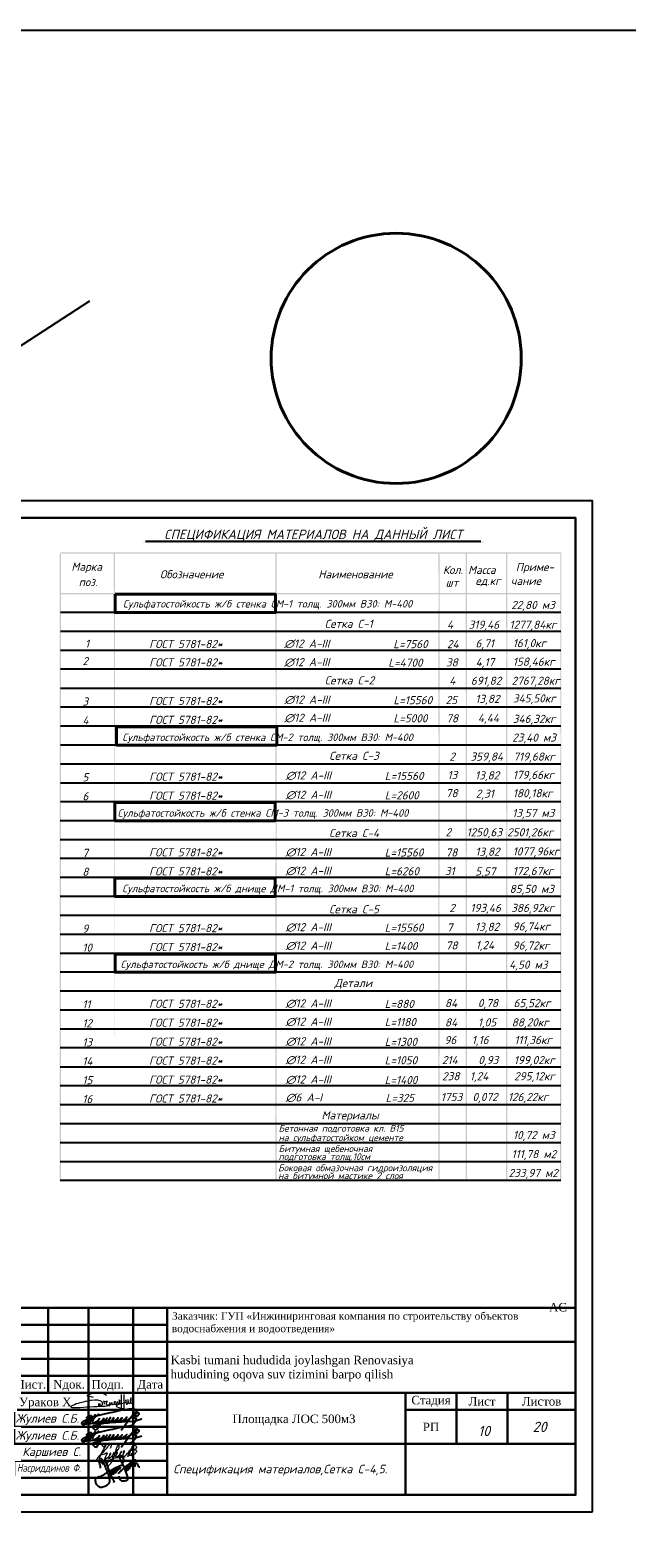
# Model space of a CAD drawing. Extents: x -119078 to 1619993, y 264752 to 340742.
# Tile 112 of 220: x 685892 to 703426, y 296460 to 340742. Entities that reach past the tile are written whole.
import ezdxf
from ezdxf.enums import TextEntityAlignment as Align

# ---------------------------------------------------------------- set-up
doc = ezdxf.new("R2010")
doc.units = 0
doc.header["$MEASUREMENT"] = 0
doc.linetypes.add('CONTI', pattern=[0])
doc.layers.get('0').update_dxf_attribs({"color": 250, "linetype": 'CONTI'})
for name, color, linetype in [('BC-Form$1$SHEET-TEXT', 7, 'Continuous'), ('PDF _Геометрия', 250, 'Continuous'), ('PDF _Сплошная заливка', 7, 'Continuous'), ('PDF _Текст', 7, 'Continuous'), ('SHTAMP', 250, 'Continuous'), ('Ярлык', 1, 'Continuous')]:
    doc.layers.add(name, color=color, linetype=linetype)
doc.layers.add('Графа', color=7, linetype='Continuous', lineweight=30)
doc.layers.add('НАДПИСИ', color=7, linetype='Continuous', lineweight=13)
doc.layers.add('ПОДПИСИ', color=7, linetype='Continuous', lineweight=25, true_color=0xffffff)
doc.styles.add('ICOCPEUR', font='isocpeui.ttf')
doc.styles.add('ISO', font='times.ttf')
doc.styles.add('ISOCPEUR', font='isocpeui.ttf')
doc.styles.add('PDF ISOCPEUR Italic', font='isocpeui.ttf')
doc.styles.add('style2', font='times.ttf', dxfattribs={"height": 350})
doc.styles.add('ГОСТ 250', font='isocpeui.ttf', dxfattribs={"height": 250})
doc.styles.add('ГОСТ 300', font='isocpeui.ttf', dxfattribs={"height": 250})
doc.styles.add('ГОСТ 350', font='isocpeui.ttf', dxfattribs={"height": 350})

# ---------------------------------------------------------------- blocks, each defined once
blk = doc.blocks.new('подпис')
at = {"layer": 'ПОДПИСИ', "color": 5, "lineweight": 25}
for points in [[(11455381, 532519), (11455520, 532605, 0.17903), (11455562, 532678, 0.263953), (11455546, 532731, 0.190204), (11455439, 532772, 0.042436), (11455181, 532752, 0.013899), (11454174, 532517), (11454115, 532493), (11453882, 532380, 0.221782), (11453847, 532334, 0.270492), (11453872, 532305), (11455179, 532410)], [(11453991, 532491, -0.163413), (11454129, 532576, -0.667806), (11454158, 532540, -0.079434), (11453917, 532276, -0.866542), (11453898, 532297), (11453923, 532319), (11454158, 532478), (11454199, 532507), (11454264, 532591), (11454072, 532309)], [(11454383, 532593, 0.619534), (11454360, 532609), (11454273, 532534, 0.114252), (11454185, 532395, 0.215538), (11454192, 532353, 0.240273), (11454245, 532349, 0.08858), (11454403, 532470), (11454351, 532410), (11454342, 532400, 0.539095), (11454362, 532374, 0.111916), (11454481, 532411), (11454538, 532484), (11454481, 532411), (11454317, 532146, -0.358423), (11454264, 532125), (11454185, 532207, -0.402126), (11454221, 532260, -0.058846), (11454732, 532356), (11455438, 532399, 0.09128), (11455712, 532476)], [(11454538, 532484), (11454488, 532398, 0.645288), (11454510, 532376, 0.12897), (11454636, 532493), (11454594, 532430), (11454582, 532414, 0.693858), (11454605, 532387, 0.10028), (11454701, 532446), (11454746, 532507), (11454701, 532446), (11454684, 532424, 0.631808), (11454708, 532389, 0.142677), (11454805, 532452), (11454848, 532505), (11454805, 532452, 0.201941), (11454797, 532429, 0.536095), (11454830, 532405, 0.097167), (11454944, 532462), (11454981, 532503), (11454944, 532462, 0.197087), (11454932, 532431, 0.488157), (11454970, 532409, 0.093089), (11455064, 532466), (11455099, 532503), (11455064, 532466, 0.226804), (11455048, 532431, 0.355416), (11455073, 532410, 0.127937), (11455201, 532468), (11455246, 532517), (11455201, 532468, 0.196233), (11455177, 532420, 0.529409), (11455206, 532400, 0.061232), (11455381, 532519), (11455512, 532676), (11455381, 532519), (11455075, 532109)], [(11455512, 532676, -0.143099), (11455604, 532656, -0.470936), (11455617, 532604, -0.126724), (11455422, 532482), (11455497, 532497, -0.517832), (11455533, 532462, -0.176475), (11455420, 532289, -0.173079), (11455271, 532233, -0.163306), (11455188, 532261)]]:
    blk.add_lwpolyline(points, format="xyb", dxfattribs=at)
blk.add_lwpolyline([(11454115, 532493), (11454174, 532517)], dxfattribs=at)
blk = doc.blocks.new('A$C6E532752')
at = {"color": 5, "lineweight": 25}
for points in [[(2046, 1804), (2070, 1872), (2101, 1944), (2114, 2003), (2114, 2056), (2099, 2124), (2074, 2222), (2014, 2300), (1903, 2360), (1855, 2376), (1801, 2377), (1790, 2368), (1792, 2336), (1800, 2288), (1808, 2236), (1818, 2191), (1846, 2131), (1865, 2061), (1890, 2014), (1957, 1858), (2009, 1770), (2053, 1685), (2113, 1541), (2153, 1434), (2222, 1250), (2279, 1118), (2326, 993), (2364, 847), (2392, 705), (2399, 624), (2394, 571), (2362, 528), (2328, 505), (2294, 490), (2254, 483), (2188, 477), (2145, 466), (2062, 466), (2017, 466), (1987, 466), (1945, 488), (1913, 509), (1883, 532), (1855, 575), (1823, 639), (1802, 682), (1783, 739), (1781, 758), (1779, 801), (1777, 848)], [(2743, 2429), (2709, 2488), (2682, 2516), (2685, 2488), (2725, 2429), (2737, 2401), (2759, 2329), (2784, 2236), (2802, 2186), (2816, 2124), (2836, 2048), (2868, 1947), (2878, 1890), (2884, 1840), (2893, 1773), (2934, 1685), (2949, 1650), (2957, 1619), (2962, 1588), (2967, 1626), (2967, 1657), (2971, 1688), (2988, 1767), (3019, 1821), (3030, 1831), (3088, 1813), (3106, 1778), (3119, 1748), (3153, 1695), (3166, 1642), (3207, 1585), (3241, 1543), (3278, 1532), (3308, 1535)], [(385, 1433), (380, 1569), (321, 1749), (258, 1944), (210, 2040), (245, 2007), (287, 1975), (353, 1931), (399, 1918), (436, 1916), (474, 1941), (484, 1982), (467, 2067), (448, 2120), (427, 2157), (466, 2093), (506, 2007), (555, 1922), (602, 1823), (711, 1592), (749, 1491), (825, 1291), (868, 1187), (943, 996), (982, 875), (1013, 754), (1033, 630), (1049, 522), (1043, 416), (1007, 308), (929, 226), (815, 136), (704, 81), (535, 13), (402, 1), (314, 18), (227, 71), (137, 159), (35, 347), (12, 492), (8, 661), (75, 751), (214, 814), (217, 817), (216, 775), (183, 707), (202, 722), (286, 778), (362, 823), (424, 853), (563, 928), (732, 1029), (845, 1105), (994, 1192), (1118, 1257), (1274, 1345), (1396, 1407), (1523, 1482), (1750, 1594), (1859, 1632), (1962, 1660), (1991, 1660), (2000, 1660), (1991, 1645), (1977, 1626), (1958, 1608)], [(795, 1930), (766, 1944), (747, 1958), (732, 1969), (756, 1919), (777, 1862), (824, 1731), (861, 1650), (907, 1552), (928, 1465), (971, 1361), (999, 1299), (1019, 1250), (1060, 1148), (1086, 1070), (1110, 993), (1161, 879), (1222, 766), (1252, 693), (1282, 624), (1325, 551), (1377, 469), (1387, 437), (1386, 415), (1369, 406), (1365, 409)], [(1178, 1041), (1184, 1073), (1176, 1087), (1166, 1109), (1171, 1134), (1175, 1159), (1177, 1187), (1170, 1192), (1155, 1194), (1138, 1181), (1125, 1161), (1120, 1142), (1127, 1112), (1138, 1084), (1155, 1052), (1190, 1015), (1234, 985), (1242, 980), (1268, 979), (1299, 1007), (1323, 1038), (1339, 1067), (1360, 1126), (1356, 1168), (1352, 1190), (1349, 1211), (1349, 1234), (1349, 1252), (1349, 1274), (1336, 1239), (1333, 1223), (1331, 1214), (1303, 1209), (1299, 1204), (1292, 1181), (1255, 1176), (1246, 1151), (1262, 1110), (1275, 1085), (1290, 1052), (1311, 1034), (1336, 1025), (1363, 1024), (1376, 1037), (1388, 1050), (1400, 1068), (1415, 1091), (1432, 1156), (1432, 1174), (1430, 1222), (1431, 1266), (1434, 1282), (1437, 1297), (1451, 1312), (1473, 1314), (1479, 1329), (1484, 1345), (1526, 1340), (1527, 1344), (1546, 1371), (1546, 1380), (1542, 1322), (1532, 1234), (1508, 1194), (1491, 1173), (1470, 1154), (1447, 1141), (1418, 1134), (1396, 1131), (1373, 1136), (1360, 1149)], [(1432, 1173), (1448, 1157), (1470, 1132), (1480, 1125), (1492, 1119), (1505, 1118), (1514, 1125), (1521, 1131), (1537, 1145), (1550, 1156), (1574, 1181), (1594, 1207), (1603, 1226), (1607, 1239), (1610, 1253), (1618, 1282), (1623, 1317), (1626, 1344), (1633, 1391), (1631, 1422), (1631, 1443), (1618, 1419), (1610, 1399), (1600, 1381), (1603, 1340), (1618, 1317), (1635, 1297), (1651, 1291), (1665, 1290), (1718, 1369), (1719, 1381), (1720, 1403), (1732, 1431), (1741, 1451), (1744, 1471), (1745, 1490), (1738, 1508), (1729, 1509), (1728, 1503), (1719, 1486), (1713, 1471), (1705, 1444), (1705, 1428), (1716, 1413), (1732, 1404), (1746, 1399), (1763, 1396), (1785, 1399), (1799, 1408), (1822, 1417), (1835, 1426), (1857, 1435), (1869, 1444), (1878, 1455), (1881, 1471), (1881, 1481), (1878, 1494), (1875, 1503)], [(1530, 1229), (1542, 1212), (1557, 1204), (1585, 1194), (1591, 1202), (1609, 1200), (1619, 1205), (1645, 1223), (1669, 1249), (1676, 1260), (1685, 1281), (1698, 1313), (1704, 1324), (1704, 1324)], [(1707, 1036), (1747, 1085), (1819, 1144), (1891, 1238), (1979, 1313), (2059, 1391), (2165, 1488), (2229, 1542), (2393, 1677), (2462, 1724), (2559, 1807), (2641, 1860), (2722, 1913), (2859, 2009), (2948, 2051), (2989, 2062), (2996, 2055)], [(2279, 1502), (2265, 1461), (2269, 1420), (2262, 1364), (2265, 1307), (2279, 1265), (2318, 1252), (2345, 1254), (2408, 1314), (2444, 1368), (2453, 1397), (2475, 1468), (2472, 1514), (2466, 1559), (2461, 1588), (2461, 1627), (2469, 1644), (2486, 1658), (2454, 1623), (2450, 1578), (2446, 1520), (2451, 1481), (2483, 1457), (2515, 1454), (2551, 1457), (2569, 1493), (2574, 1512), (2589, 1561), (2590, 1562)], [(2397, 1571), (2370, 1532), (2367, 1503), (2363, 1469), (2365, 1423), (2380, 1396), (2400, 1370), (2431, 1346), (2460, 1344), (2480, 1343), (2493, 1365), (2509, 1392), (2560, 1447), (2580, 1567), (2580, 1600), (2569, 1621), (2561, 1642), (2559, 1671), (2569, 1698), (2582, 1730), (2598, 1762), (2618, 1772)], [(2574, 1491), (2603, 1515), (2618, 1528), (2634, 1555), (2641, 1569), (2660, 1604), (2700, 1636), (2712, 1646), (2728, 1666), (2742, 1685), (2773, 1745), (2779, 1787), (2782, 1808), (2782, 1823), (2775, 1790), (2778, 1776), (2794, 1755), (2801, 1749), (2815, 1746), (2842, 1749)], [(2582, 1588), (2614, 1576), (2640, 1580), (2650, 1592), (2662, 1606), (2679, 1631), (2687, 1673), (2683, 1709), (2675, 1731), (2672, 1756), (2670, 1792), (2677, 1808), (2688, 1818), (2704, 1820), (2713, 1818)]]:
    blk.add_spline(points, degree=3, dxfattribs=at)
blk = doc.blocks.new('A$C194E077B')
at = {"color": 5, "lineweight": 20}
for points in [[(42, -99), (83, -76), (96, -68), (110, -53), (122, -42), (131, -27), (137, -5), (137, 22), (125, 42), (110, 57), (100, 67), (80, 78), (58, 91), (13, 103), (-19, 112), (-87, 112), (-127, 112), (-231, 105), (-249, 100), (-271, 100), (-317, 88), (-348, 80), (-409, 70), (-436, 66), (-497, 49), (-543, 37), (-617, 24), (-665, 5), (-728, -12), (-787, -37), (-841, -58), (-859, -64), (-880, -77), (-894, -91), (-904, -101), (-904, -112), (-894, -123), (-871, -130), (-840, -134), (-808, -134), (-760, -134), (-737, -134), (-654, -127), (-612, -124), (-491, -116), (-389, -109), (-287, -102), (-158, -97), (-39, -97), (85, -89), (174, -89), (222, -82), (269, -75), (318, -67), (369, -63), (369, -63)], [(-162, 200), (-240, 221), (-364, 241), (-364, 276), (-310, 307), (-248, 324), (-145, 351), (-37, 351), (76, 351), (195, 319), (266, 278)], [(0, 0), (0, -92)], [(41, 2), (41, -98)], [(203, -24), (196, 1), (191, 21), (185, 44), (185, 65), (176, 81), (169, 93), (189, 73), (200, 70), (220, 70), (242, 70), (259, 75), (272, 78), (279, 90), (279, 70), (274, 51), (262, 26), (252, 0), (252, -16), (261, -33), (282, -45), (303, -50), (329, -43), (347, -33), (361, -19), (368, -6), (371, 33), (368, -6), (372, -22), (382, -27), (392, -33), (406, -29), (418, -26), (433, -12), (438, -3), (438, 39), (438, -3), (453, -18), (464, -25), (477, -25), (504, -20), (521, -3), (528, 9), (524, 23), (522, 41), (522, 48), (526, 55), (535, 63), (549, 63), (569, 49), (579, 25), (585, 1), (580, -18), (565, -26), (549, -26), (531, -8), (528, 9)], [(835, 300), (835, -171), (799, -177), (729, -165), (620, -121), (593, -75), (602, -42), (665, -20), (730, 7), (798, 17), (885, 36), (885, 36), (905, 45)], [(593, 2), (615, 20), (621, 30), (635, 45), (637, 70), (635, 45), (635, 19), (646, 1), (664, -10), (680, -10), (701, 0), (705, 13), (705, 35), (699, 66), (686, 94), (680, 122)], [(682, 123), (691, 107), (705, 87), (717, 87)], [(748, 299), (746, -138)], [(898, 116), (898, 60), (906, 31), (917, -11)], [(910, 55), (903, 116)], [(952, -13), (967, 14), (978, 53), (978, 112), (973, 131)], [(962, 114), (967, 97), (978, 53), (987, 20), (1013, 5), (1032, 10), (1061, 39), (1076, 96), (1076, 123), (1074, 180)], [(1064, 182), (1056, 151), (1045, 113), (1045, 80), (1055, 46), (1070, 20), (1088, 9), (1109, 9), (1132, 31), (1138, 57), (1138, 93)]]:
    blk.add_lwpolyline(points, dxfattribs=at)
for centre, radius, start, end in [((681, 122), 1.13, 41.4, 190.5897), ((901, 116), 2.8, 15.3098, 164.5601), ((899, 54), 10.7, 301.2071, 10.1496), ((979, 116), 16.6, 111.912, 188.6151), ((1068, 178), 5.72, 18.1801, 138.9915), ((935, -4), 19.1, 202.8625, 330.9274)]:
    blk.add_arc(centre, radius, start, end, dxfattribs=at)
blk = doc.blocks.new('ПЛДПИС')
at = {"color": 0, "linetype": 'ByBlock', "lineweight": 9}
for points in [[(1768167, 34601), (1768274, 34710), (1768312, 34693), (1768357, 34634), (1768439, 34683), (1768465, 34730), (1768458, 34730), (1768452, 34716), (1768444, 34693), (1768248, 34291), (1768239, 34262), (1768224, 34236), (1768215, 34224), (1768175, 34213), (1768276, 34380), (1768300, 34412), (1768456, 34579), (1768495, 34627), (1768529, 34664), (1768567, 34702), (1768592, 34709), (1768598, 34695), (1768596, 34655), (1768563, 34579)], [(1768291, 34400), (1768434, 34437), (1768462, 34447), (1768479, 34446), (1768464, 34405), (1768450, 34379), (1768443, 34362), (1768432, 34337), (1768424, 34314), (1768403, 34251), (1768390, 34195), (1768377, 34148), (1768363, 34113), (1768320, 34171), (1768390, 34246), (1768422, 34269), (1768477, 34304), (1768517, 34328), (1768535, 34345), (1768555, 34375), (1768568, 34396), (1768582, 34424), (1768584, 34440), (1768567, 34435), (1768560, 34422), (1768555, 34411), (1768548, 34391), (1768537, 34364), (1768531, 34347), (1768524, 34324), (1768521, 34309), (1768519, 34300), (1768519, 34289), (1768544, 34292), (1768564, 34304), (1768593, 34331), (1768637, 34368), (1768668, 34404), (1768686, 34438), (1768686, 34457), (1768678, 34464), (1768654, 34428), (1768646, 34402), (1768637, 34371), (1768633, 34343), (1768632, 34323), (1768635, 34310), (1768652, 34308), (1768663, 34317), (1768696, 34351), (1768732, 34384), (1768762, 34415), (1768778, 34444), (1768780, 34462), (1768775, 34466), (1768760, 34450), (1768751, 34420), (1768740, 34380), (1768734, 34359), (1768732, 34347), (1768736, 34333), (1768748, 34323), (1768768, 34330), (1768801, 34358), (1768825, 34380), (1768869, 34428), (1768893, 34461), (1768900, 34485), (1768892, 34487), (1768873, 34465), (1768858, 34431), (1768850, 34405), (1768845, 34386), (1768845, 34357), (1768850, 34342), (1768867, 34334), (1768880, 34339), (1768915, 34364), (1768944, 34396), (1768964, 34438), (1768983, 34482), (1768980, 34511), (1768959, 34502), (1768953, 34480), (1768949, 34444), (1768944, 34409), (1768941, 34371), (1768942, 34347), (1768944, 34344), (1768954, 34339), (1768979, 34347), (1769007, 34370), (1769056, 34414), (1769101, 34463), (1769168, 34549), (1769212, 34624), (1769245, 34696), (1769263, 34731), (1769265, 34761), (1769252, 34754), (1769242, 34732), (1769241, 34724), (1769233, 34693), (1769221, 34653), (1769196, 34589), (1769166, 34514), (1769144, 34459), (1769121, 34409), (1769111, 34382), (1769099, 34350), (1769096, 34345), (1769092, 34342), (1769085, 34339), (1769087, 34355), (1769094, 34373), (1769101, 34389), (1769126, 34445), (1769163, 34518), (1769186, 34556), (1769203, 34585), (1769232, 34625), (1769258, 34661), (1769292, 34681), (1769309, 34674), (1769332, 34643), (1769333, 34586), (1769305, 34557), (1769265, 34526), (1769235, 34515), (1769217, 34514), (1769213, 34521), (1769263, 34541), (1769302, 34539), (1769332, 34526), (1769343, 34499), (1769323, 34458), (1769301, 34426), (1769267, 34400), (1769223, 34379), (1769168, 34371), (1769130, 34373), (1769121, 34381), (1769121, 34411)], [(1768636, 34367), (1768797, 34545), (1768832, 34624), (1768811, 34686), (1768788, 34673), (1768773, 34647), (1768752, 34588), (1768723, 34494), (1768702, 34421), (1768681, 34356), (1768651, 34269), (1768487, 34082), (1768486, 34142), (1768627, 34279), (1768815, 34318), (1769007, 34332)]]:
    blk.add_spline(points, degree=3, dxfattribs=at)
blk = doc.blocks.new('A$Cbab827f9')
at = {"layer": 'Графа'}
for p, q in [((-18500, 5500), (0, 5500)), ((-18500, 5500), (0, 5500)), ((-18500, 5500), (-18500, 0)), ((-17500, 5500), (-17500, 3000)), ((-16500, 5500), (-16500, 0)), ((-15500, 5500), (-15500, 3000)), ((-14314, 5500), (-14314, 0)), ((-13000, 5500), (-13000, 0)), ((-12000, 5500), (-12000, 0)), ((0, 5500), (0, 0)), ((0, 5500), (0, 0)), ((-18500, 5000), (-12000, 5000)), ((-18500, 4500), (-12000, 4500)), ((-12000, 4500), (0, 4500)), ((-18500, 4000), (-12000, 4000)), ((-18500, 3500), (-12000, 3500)), ((-18500, 3000), (0, 3000)), ((-5000, 3000), (-5000, 0)), ((-3500, 3000), (-3500, 1500)), ((-2000, 3000), (-2000, 1500)), ((-18500, 2500), (-12000, 2500)), ((-5000, 2500), (0, 2500)), ((-18500, 2000), (-12000, 2000)), ((-18500, 1500), (-12000, 1500)), ((-12000, 1500), (0, 1500)), ((-18500, 1000), (-12000, 1000)), ((-18500, 500), (-12000, 500)), ((-18500, 0), (0, 0)), ((-18500, 0), (0, 0))]:
    blk.add_line(p, q, dxfattribs=at)
at = {"color": 7, "lineweight": 30, "xscale": 0.8941363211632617, "yscale": 0.8941363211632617, "zscale": 0.8941363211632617}
blk.add_blockref('A$C194E077B', (-14020, 2684), dxfattribs=at)
at = {"color": 1, "lineweight": 15, "xscale": 0.9504, "yscale": 0.9504, "zscale": 0.9504}
for p in [(-10900254, -503824), (-10900254, -504324)]:
    blk.add_blockref('подпис', p, dxfattribs=at)
at = {"color": 5, "linetype": 'ByBlock', "lineweight": 9}
blk.add_blockref('ПЛДПИС', (-1782243, -33214), dxfattribs=at)
at = {"color": 2, "lineweight": 40, "xscale": 0.3934101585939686, "yscale": 0.3934101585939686, "zscale": 0.3934101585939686}
blk.add_blockref('A$C6E532752', (-14109, 221), dxfattribs=at)
at = {"style": 'ISOCPEUR'}
for s, p in [('ГAП            ', (-18415, 2164)), ('Арх.  ', (-18415, 1664))]:
    blk.add_text(s, height=250, dxfattribs=at).set_placement(p)
at = {"color": 7, "linetype": 'ByBlock', "lineweight": 25, "style": 'ГОСТ 300'}
blk.add_text('20', height=300, dxfattribs=at).set_placement((-1261, 1850, 0))
at = {"color": 18, "lineweight": 30, "true_color": 0x000000, "insert": (-780, 5640), "char_height": 300, "attachment_point": 1, "style": 'ISO'}
blk.add_mtext_dynamic_manual_height_columns('\\pi14405.478;{\\C256; \\H0.83333x;\\C7;АС}', width=5530.42, gutter_width=2000, heights=[0], dxfattribs=at)
at = {"insert": (-18397, 2846, 0), "char_height": 250, "attachment_point": 1, "style": 'ISOCPEUR'}
blk.add_mtext_dynamic_manual_height_columns('ГИП', width=1128.03, gutter_width=1500, heights=[0], dxfattribs=at)
at = {"color": 7, "lineweight": 20, "insert": (-16356, 2857), "char_height": 250, "attachment_point": 1, "style": 'ISO'}
blk.add_mtext_dynamic_manual_height_columns('Ураков Х', width=2171.11, gutter_width=1500, heights=[0], dxfattribs=at)
at = {"attachment_point": 1}
for s, insert, char_height, width, style in [('\\pxi7.19849;Площадка ЛОС 500м3', (-11883, 2361), 250, 5930.2, 'ISO'), ('{\\W0.95;\\T0.95;Нормоконтроль}', (-18469, 881), 210, 1971.75, 'ISOCPEUR')]:
    blk.add_mtext(s, dxfattribs=dict(at, insert=insert, char_height=char_height, width=width, style=style))
at = {"color": 3, "lineweight": 30, "insert": (-16415, 911), "char_height": 230, "width": 2499.02, "attachment_point": 1, "style": 'PDF ISOCPEUR Italic'}
blk.add_mtext('\\pt500;{\\W0.8;\\C7;Насриддинов Ф.}', dxfattribs=at)
at = {"layer": 'BC-Form$1$SHEET-TEXT', "width": 12000, "attachment_point": 5, "style": 'ГОСТ 350'}
for s, insert, char_height in [('Разработал', (-17469, 1237), 230), ('Каршиев С.', (-15395, 1237), 250)]:
    blk.add_mtext(s, dxfattribs=dict(at, insert=insert, char_height=char_height))
at = {"layer": 'SHTAMP', "style": 'ГОСТ 250'}
for p in [(-16456, 2123), (-16456, 1623)]:
    blk.add_text('Жулиев С.Б. ', height=250, dxfattribs=at).set_placement(p)
at = {"layer": 'SHTAMP', "attachment_point": 4, "style": 'style2'}
for s, insert, char_height, width in [('\\pxi0.02539,ql;Заказчик: ГУП «Инжиниринговая компания по строительству объектов водоснабжения и водоотведения» ', (-11864, 5041), 220, 10364.55), ('{\\H1.00436x;\\C7;Kasbi tumani hududida joylashgan Renovasiya \\Phududining oqova suv tizimini barpo\\C256; qilish}', (-11901, 3715), 250, 11834.1)]:
    blk.add_mtext(s, dxfattribs=dict(at, insert=insert, char_height=char_height, width=width))
at = {"layer": 'НАДПИСИ', "linetype": 'Continuous', "ltscale": 1000, "style": 'ISO'}
for s, p in [('Изм.', (-18009, 3255)), ('Кол.уч.', (-16988, 3248)), ('Лист.', (-16000, 3250)), ('Nдок.', (-14885, 3250)), ('Подп.', (-13750, 3250)), ('Дата', (-12500, 3250))]:
    blk.add_text(s, height=250, dxfattribs=at).set_placement(p, align=Align.MIDDLE_CENTER)
at = {"layer": 'НАДПИСИ', "linetype": 'Continuous', "ltscale": 1000, "char_height": 250, "attachment_point": 5, "style": 'ISO'}
for s, insert, width in [('Стадия', (-4250, 2750), 1400), ('Лист', (-2750, 2750), 1400), ('Листов', (-1000, 2750), 1900), ('РП', (-4250, 2000), 12000)]:
    blk.add_mtext(s, dxfattribs=dict(at, insert=insert, width=width))

msp = doc.modelspace()

# ---------------------------------------------------------------- linework, layer by layer
at = {"color": 3}
msp.add_line((681116.213, 328582.613), (687644.84, 332791.002), dxfattribs=at)
msp.add_lwpolyline([(919564.339, 264752.208), (-119077.586, 264752.208), (-119077.586, 340741.932), (919564.339, 340741.932)], close=True, dxfattribs=at)
at = {"color": 2, "lineweight": 40}
for points in [[(688387.629, 324174.711), (693098, 324174.711), (693098, 323637.063), (688387.629, 323637.063)], [(688425.993, 320279.942), (693136.363, 320279.942), (693136.363, 319742.295), (688425.993, 319742.295)], [(688383.658, 318057.384), (693094.029, 318057.384), (693094.029, 317519.737), (688383.658, 317519.737)], [(688383.658, 315834.826), (693094.029, 315834.826), (693094.029, 315297.179), (688383.658, 315297.179)], [(688387.629, 313608.035), (693098, 313608.035), (693098, 313070.388), (688387.629, 313070.388)]]:
    msp.add_lwpolyline(points, close=True, dxfattribs=at)
msp.add_circle((696648.12, 331102.383), 3674.146, dxfattribs=at)
at = {"layer": 'PDF _Геометрия', "lineweight": -3}
msp.add_lwpolyline([(702420.215, 297220.374), (702420.215, 326913.75), (660424.451, 326913.75), (660424.451, 297220.374)], close=True, dxfattribs=at)
at = {"layer": 'PDF _Геометрия', "lineweight": 30}
msp.add_lwpolyline([(662422.636, 326414.204), (701920.669, 326414.204), (701920.669, 297719.92), (662422.636, 297719.92)], close=True, dxfattribs=at)
at = {"layer": 'PDF _Геометрия', "color": 7, "lineweight": -3}
for points in [[(689283.838, 325736.852), (699130.829, 325736.852)], [(701488.857, 323637.063), (686781.873, 323637.063)], [(701488.857, 323082.482), (686781.873, 323082.482)], [(701488.857, 322523.668), (686781.873, 322523.668)], [(701488.857, 321969.087), (686781.873, 321969.087)], [(701488.857, 321410.272), (686781.873, 321410.272)], [(701488.857, 320855.691), (686781.873, 320855.691)], [(701488.857, 320296.876), (686781.873, 320296.876)], [(701488.857, 319742.295), (686781.873, 319742.295)], [(701488.857, 319187.714), (686781.873, 319187.714)], [(701488.857, 318628.899), (686781.873, 318628.899)], [(701488.857, 318074.318), (686781.873, 318074.318)], [(701485.568, 317519.737), (686778.584, 317519.737)], [(701485.568, 316965.156), (686778.584, 316965.156)], [(701485.568, 316410.575), (686778.584, 316410.575)], [(701485.568, 315851.76), (686778.584, 315851.76)], [(701485.568, 315297.179), (686778.584, 315297.179)], [(701485.568, 314738.364), (686778.584, 314738.364)], [(701485.568, 314183.783), (686778.584, 314183.783)], [(701485.568, 313624.969), (686778.584, 313624.969)], [(701485.568, 313070.388), (686778.584, 313070.388)], [(701485.568, 312515.806), (686778.584, 312515.806)], [(701485.568, 311961.225), (686778.584, 311961.225)], [(701485.568, 311402.411), (686778.584, 311402.411)], [(701485.568, 310847.83), (686778.584, 310847.83)], [(701485.568, 310289.015), (686778.584, 310289.015)], [(701485.568, 309734.434), (686778.584, 309734.434)], [(701485.568, 309175.619), (686778.584, 309175.619)], [(701485.568, 308621.038), (686778.584, 308621.038)], [(701485.568, 308066.457), (686778.584, 308066.457)], [(701485.568, 307507.642), (686778.584, 307507.642)], [(701485.568, 306953.061), (686778.584, 306953.061)]]:
    msp.add_lwpolyline(points, dxfattribs=at)
at = {"layer": 'PDF _Сплошная заливка', "lineweight": 30, "transparency": 33554559}
for points in [[(689207.636, 325694.517), (689207.636, 325681.817), (699215.498, 325694.517)], [(689207.636, 325681.817), (699215.498, 325694.517), (699215.498, 325681.817)], [(686803.04, 325364.308), (686760.706, 325364.308), (686803.04, 306948.828)], [(686760.706, 325364.308), (686803.04, 306948.828), (686760.706, 306948.828)], [(701488.857, 325364.308), (701488.857, 325406.643), (686781.873, 325364.308)], [(701488.857, 325406.643), (686781.873, 325364.308), (686781.873, 325406.643)], [(688387.424, 325368.93), (688349.323, 325368.82), (688390.581, 306948.828)], [(693136.363, 325364.308), (693094.029, 325364.308), (693136.363, 306948.828)], [(697928.531, 325364.308), (697890.43, 325364.308), (697928.531, 306948.828)], [(698724.418, 325364.308), (698686.317, 325364.308), (698724.418, 306948.828)], [(699918.249, 325364.308), (699875.915, 325364.308), (699909.592, 306948.828)], [(701505.791, 325364.308), (701467.69, 325364.308), (701497.997, 306949.766)], [(701488.857, 324174.711), (701488.857, 324212.812), (686781.873, 324174.711)], [(701488.857, 324212.812), (686781.873, 324174.711), (686781.873, 324212.812)], [(688352.48, 324272.08), (688390.581, 306948.828), (688390.581, 306948.828)], [(697890.43, 324272.08), (697928.531, 306948.828), (697890.43, 306948.828)], [(698686.317, 324272.08), (698724.418, 306948.828), (698686.317, 306948.828)], [(699875.915, 324272.08), (699909.592, 306948.828), (699875.915, 306948.828)], [(701467.69, 324272.08), (701497.997, 306949.766), (701463.548, 306948.828)], [(693094.029, 323061.315), (693136.363, 306948.828), (693094.029, 306948.828)]]:
    msp.add_solid(points, dxfattribs=at)

# ---------------------------------------------------------------- block references
at = {"color": 1, "lineweight": 30}
msp.add_blockref('A$Cbab827f9', (701920.669, 297719.92), dxfattribs=at)

# ---------------------------------------------------------------- texts
at = {"linetype": 'Continuous', "lineweight": 25, "ltscale": 15, "insert": (12863.76, 311222.017), "char_height": 250, "width": 17877.44941, "attachment_point": 1, "style": 'ICOCPEUR'}
msp.add_mtext('\\pi4862.31;{\\H1.16667x;\\LАнтисейсмические мероприятия\\P\\pi0;\\H0.71428x;\\l       Для обеспечения сейсмостойкости несущих конструкций и фундаментов соблюдены все условия КМК 2.01.03-19 «Строительство в сейсмических районах».\\P\\pi5355.138;\\H1.4x;\\LАнтикоррозионная защита\\l\\P\\pi0;\\H0.71428x;       Защита конструкций от коррозии должна производиться в соответствии КМК 2.03.11-96 "Защита строительных конструкций от коррозии" ГОСТ 9.402-2004 «Покрытия лакокрасочные. Подготовка (металлических поверхностей перед окрашиванием». Антикоррозионное покрытие должно обеспечивать защиту конструкций. \\P       \\A1;Все несущие металлоконструкции грунтовать и\\A0; окрасить эмалью ПФ-115 (ГОСТ6465-76) за 2 раза по грунтовке ГФ-021 (ГОСТ 25129-82)\\A1;.\\P      Для железобетонных конструкций использовать бетон \\A0;на портландцементе по ГОСТ 10178-85*,\\A1; водонепроницаемости W\\A0;4\\A1; и морозостойкостью F100\\A0;.\\A1;\\P\\A0;       \\A1;Все \\A0;поверхности бетонных и ж.б конструкций, соприкасающиеся с грунтом обмазать \\A1;\\C256;горячим битумом за 2 раза\\A0;\\C0; по ГОСТ 28379-89.}\\P\\pi5566.64787;{\\H1.16666x;\\LАнтипросадочные мероприятия\\A1;\\l\\P\\pi0;\\H0.71428x;        В соответствии с требованиями КМК 2.02.01-98 приняты противопросадочные мероприятия для первого типа грунтовых условий. Для устранения просадочных свойств грунтов I типа предусмотрено уплотнение тяжелыми трамбовками грунтов в основании котлованов и устройство подготовки из бетона класса В7,5. Насыпные грунты и строительный мусор толщиной до 1,5м удалить и заменить засыпкой из ГПС до бетонной подготовки.}', dxfattribs=at)
at = {"layer": 'PDF _Текст', "lineweight": 30, "attachment_point": 7, "style": 'PDF ISOCPEUR Italic'}
for s, insert, char_height in [('СПЕЦИФИКАЦИЯ МАТЕРИАЛОВ НА ДАННЫЙ ЛИСТ', (689834.186, 325719.516), 275.97746), ('Марка', (687103.614, 324798.95), 238.443), ('Кол. Масса', (698021.666, 324769.316), 238.443), ('Приме-', (700163.789, 324790.483), 238.443), ('поз.', (687319.52, 324413.706), 238.443), ('Обозначение', (689707.183, 324642.312), 238.44302), ('Наименование', (694359.737, 324642.312), 238.44302), ('шт', (698102.102, 324396.772), 238.443), ('ед.кг  чание', (698978.425, 324409.473), 238.44302), ('{\\C0;Сульфатостойкость }ж/б стенка СМ-1 толщ. 300мм B30: М-400', (688620.977, 323723.655), 220), ('22,80 м3', (700028.319, 323685.554), 238.443), ('Сетка С-1', (694550.242, 323187.734), 238.443), ('4   319,46  1277,84кг', (698141.909, 323105.572), 238.44302), ('1', (687506.649, 322603.525), 238.443), ('ГОСТ 5781-82*', (689389.674, 322594.542), 238.44302), ('∅12 А-III', (693356.029, 322590.309), 238.443), ('L=7560', (696563.898, 322590.309), 238.443), ('24', (698140.203, 322590.309), 238.443), ('6,71', (698978.425, 322555.224), 238.443), ('161,0кг', (700074.887, 322563.691), 238.443), ('2', (687429.59, 322092.404), 238.443), ('ГОСТ 5781-82*', (689389.674, 322054.303), 238.44302), ('38', (698110.569, 322054.303), 238.443), ('∅12 А-III', (693356.029, 322045.836), 238.443), ('L=4700', (696415.919, 322045.836), 238.443), ('4,17', (698982.658, 322004.877), 238.443), ('158,46кг', (700074.887, 322017.577), 238.443), ('Сетка С-2', (694550.242, 321525.745), 238.443), ('4   691,82  2767,28кг', (698207.938, 321458.762), 238.44302), ('3', (687429.59, 320904.181), 238.443), ('ГОСТ 5781-82*', (689389.674, 320921.115), 238.44302), ('∅12 А-III', (693360.262, 320944.591), 238.443), ('L=15560', (696568.132, 320944.591), 238.443), ('25', (698102.102, 320948.825), 238.443), ('13,82', (698974.191, 320927.188), 238.443), ('345,50кг', (700074.887, 320939.888), 238.443), ('4', (687429.59, 320349.6), 238.443), ('ГОСТ 5781-82*', (689389.674, 320366.534), 238.44302), ('∅12 А-III', (693360.262, 320411.961), 238.443), ('L=5000', (696568.132, 320411.961), 238.443), ('78', (698119.036, 320411.961), 238.443), ('4,44', (699050.393, 320368.282), 238.443), ('346,32кг', (700074.887, 320339.275), 238.443), ('{\\C0;Сульфатостойкость }ж/б стенка СМ-2 толщ. 300мм B30: М-400', (688602.522, 319803.486), 220), ('23,40 м3', (700057.517, 319790.786), 238.443), ('Сетка С-3', (694681.479, 319309.788), 238.443), ('2   359,84  719,68кг', (698212.171, 319231.971), 238.44302), ('5', (687429.59, 318681.623), 238.443), ('ГОСТ 5781-82*', (689389.674, 318698.557), 238.44302), ('∅12 А-III', (693402.596, 318719.885), 238.443), ('L=15560', (696314.508, 318719.885), 238.443), ('13', (698157.137, 318747.472), 238.443), ('13,82', (698965.724, 318681.863), 238.443), ('179,66кг', (700074.887, 318694.563), 238.443), ('6', (687429.59, 318122.809), 238.443), ('ГОСТ 5781-82*', (689389.674, 318139.742), 238.44302), ('∅12 А-III', (693402.596, 318150.3), 238.443), ('L=2600', (696314.508, 318149.863), 238.443), ('78', (698106.335, 318212.934), 238.443), ('2,31', (698986.892, 318143.54), 238.443), ('180,18кг', (700074.887, 318156.24), 238.443), ('{\\C0;Сульфатостойкость }ж/б стенка СМ-3 толщ. 300мм B30: М-400', (688462.799, 317580.928), 220), ('13,57 м3', (700057.517, 317573.988), 238.443), ('Сетка С-4', (694678.191, 317040.333), 238.443), ('2   1250,63 2501,26кг', (698098.088, 317009.413), 238.44302), ('7', (687426.301, 316459.065), 238.443), ('ГОСТ 5781-82*', (689386.386, 316475.999), 238.44302), ('∅12 А-III', (693399.308, 316470.902), 238.443), ('L=15560', (696311.219, 316470.902), 238.443), ('78', (698098.813, 316470.902), 238.443), ('13,82', (698975.136, 316439.766), 238.443), ('1077,96кг', (700071.598, 316446.702), 238.443), ('8', (687426.301, 315904.484), 238.443), ('ГОСТ 5781-82*', (689386.386, 315917.184), 238.44302), ('∅12 А-III', (693399.308, 315920.737), 238.443), ('L=6260', (696311.219, 315920.737), 238.443), ('31', (698077.646, 315924.971), 238.443), ('5,57', (698970.903, 315857.916), 238.443), ('172,67кг', (700071.598, 315870.617), 238.443), ('{\\C0;Сульфатостойкость }ж/б днище ДМ-1 толщ. 300мм B30: М-400', (688599.865, 315362.603), 220), ('85,50 м3', (699980.754, 315345.67), 238.443), ('Сетка С-5', (694678.191, 314803.602), 238.443), ('2   193,46  386,92кг', (698208.883, 314786.855), 238.44302), ('9', (687426.301, 314232.274), 238.443), ('ГОСТ 5781-82*', (689386.386, 314249.208), 238.44302), ('∅12 А-III', (693399.308, 314263.198), 238.443), ('L=15560', (696311.219, 314263.198), 238.443), ('7', (698136.914, 314267.432), 238.443), ('13,82', (698962.436, 314232.638), 238.443), ('96,74кг', (700071.598, 314242.957), 238.443), ('10', (687426.301, 313677.693), 238.443), ('ГОСТ 5781-82*', (689386.386, 313694.626), 238.44302), ('∅12 А-III', (693399.308, 313720.855), 238.443), ('L=1400', (696311.219, 313720.855), 238.443), ('78', (698103.047, 313739.023), 238.443), ('1,24', (698983.603, 313693.988), 238.443), ('96,72кг', (700071.598, 313683.365), 238.443), ('{\\C0;Сульфатостойкость }ж/б днище ДМ-2 толщ. 300мм B30: М-400', (688552.126, 313135.812), 220), ('4,50 м3', (699966.139, 313118.878), 238.443), ('Детали', (694834.828, 312584.849), 239.9792), ('11', (687426.301, 312009.716), 238.443), ('ГОСТ 5781-82*', (689386.386, 312026.65), 238.44302), ('∅12 А-III', (693399.308, 312024.322), 238.443), ('L=880', (696311.219, 312024.322), 238.443), ('84    0,78   65,52кг', (698081.88, 311990.499), 238.44302), ('12', (687426.301, 311455.135), 238.443), ('ГОСТ 5781-82*', (689386.386, 311472.068), 238.44302), ('∅12 А-III', (693399.308, 311488.842), 238.443), ('L=1180', (696311.219, 311488.842), 238.443), ('84    1,05   88,20кг', (698081.88, 311425.303), 238.44302), ('13', (687426.301, 310896.32), 238.443), ('ГОСТ 5781-82*', (689386.386, 310913.254), 238.44302), ('∅12 А-III', (693399.308, 310909.752), 238.443), ('L=1300', (696311.219, 310909.752), 238.443), ('96   1,16     111,36кг', (698064.946, 310906.839), 238.44302), ('14', (687426.301, 310341.739), 238.443), ('ГОСТ 5781-82*', (689386.386, 310358.673), 238.44302), ('∅12 А-III', (693399.308, 310368.062), 238.443), ('L=1050', (696311.219, 310368.062), 238.443), ('214    0,93   199,02кг', (697992.977, 310317.561), 238.44302), ('15', (687426.301, 309782.924), 238.443), ('ГОСТ 5781-82*', (689386.386, 309799.858), 238.44302), ('∅12 А-III', (693399.308, 309788.737), 238.443), ('L=1400', (696311.219, 309788.737), 238.443), ('238  1,24     295,12кг', (697997.211, 309844.307), 238.44302), ('16', (687426.301, 309228.343), 238.443), ('ГОСТ 5781-82*', (689386.386, 309245.277), 238.44302), ('∅6 А-I', (693399.308, 309260.547), 238.443), ('L=325', (696336.429, 309260.547), 238.443), (' 1753  0,072  126,22кг', (697807.962, 309233.248), 238.44302), ('Материалы', (694453.818, 308686.462), 238.443), ('10,72 м3', (700080.065, 308114.947), 238.443), ('111,78 м2', (700037.731, 307556.133), 238.443), ('233,97 м2', (699948.828, 307001.552), 238.443), ('10', (699054.627, 299449.858), 299.9754), (' Спецификация материалов,Сетка С-4,5.', (689940.039, 298288.74), 249.97949)]:
    msp.add_mtext(s, dxfattribs=dict(at, insert=insert, char_height=char_height))
at = {"layer": 'PDF _Текст', "color": 251, "lineweight": 30, "true_color": 0x535353, "char_height": 199.98359, "attachment_point": 7, "style": 'PDF ISOCPEUR Italic'}
for s, insert in [('на сульфатостойком цементе', (693192.252, 308058.374)), ('Бетонная подготовка кл. В15 ', (693192.252, 308358.474)), ('подготовка толщ.10см', (693192.252, 307503.793)), ('Битумная щебеночная', (693192.252, 307736.632)), ('Боковая обмазочная гидроизоляция', (693179.551, 307173.584)), ('на битумной мастике 2 слоя', (693179.551, 306940.745))]:
    msp.add_mtext(s, dxfattribs=dict(at, insert=insert))
at = {"layer": 'Ярлык', "color": 165, "lineweight": 50, "char_height": 253.56783, "attachment_point": 1, "style": 'ISO'}
for s, insert, width in [('\\pi5485.19957;{\\fISOCPEUR|b0|i1|c204|p34;\\H2.7606x;\\C167;\\c8277566;ООО  \\fISOCPEUR|b0|i1|c0|p34;"UNIVER  PRO STILE"\\fISOCPEUR|b1|i1|c204|p34;\\Q15;\\T1.25; \\fArial|b1|i0|c204|p34;\\H0.36224x;\\T1.15;   \\fArial|b0|i0|c204|p34;\\T1;          }', (-90957.556, 325671.286), 25625.47242), ('\\pi5485.19957;{\\fISOCPEUR|b0|i1|c204|p34;\\H2.7606x;\\C167;\\c8277566;ООО  \\fISOCPEUR|b0|i1|c0|p34;"UNIVER  PRO STILE"\\fISOCPEUR|b1|i1|c204|p34;\\Q15;\\T1.25; \\fArial|b1|i0|c204|p34;\\H0.36224x;\\T1.15;   \\fArial|b0|i0|c204|p34;\\T1;          }', (-41908.934, 325671.286), 25625.47242), ('{\\C167;\\c8277566;             \\P\\P\\pi6540.45083;\\fISOCPEUR|b0|i1|c204|p34;\\H0.98593x;Лицензия  \\fISOCPEUR|b0|i1|c0|p34;№ 072193 \\fISOCPEUR|b0|i1|c204|p34;от \\fISOCPEUR|b0|i1|c0|p34;3 \\fISOCPEUR|b0|i1|c204|p34;апреля \\fISOCPEUR|b0|i1|c0|p34;202\\fISOCPEUR|b0|i1|c204|p34;3г\\fISOCPEUR|b0|i1|c0|p34;. \\P\\pi2223.49782;\\fISOCPEUR|b0|i1|c204|p34;Министерство строительства и жилищно-коммунального хозяйства Республики Узбекистан}', (-89126.802, 324659.709), 19682.04146), ('{\\C167;\\c8277566;             \\P\\P\\pi6540.45083;\\fISOCPEUR|b0|i1|c204|p34;\\H0.98593x;Лицензия  \\fISOCPEUR|b0|i1|c0|p34;№ 072193 \\fISOCPEUR|b0|i1|c204|p34;от \\fISOCPEUR|b0|i1|c0|p34;3 \\fISOCPEUR|b0|i1|c204|p34;апреля \\fISOCPEUR|b0|i1|c0|p34;202\\fISOCPEUR|b0|i1|c204|p34;3г\\fISOCPEUR|b0|i1|c0|p34;. \\P\\pi2223.49782;\\fISOCPEUR|b0|i1|c204|p34;Министерство строительства и жилищно-коммунального хозяйства Республики Узбекистан}', (-40078.181, 324659.709), 19682.04146)]:
    msp.add_mtext(s, dxfattribs=dict(at, insert=insert, width=width))

doc.saveas('drawing.dxf')
